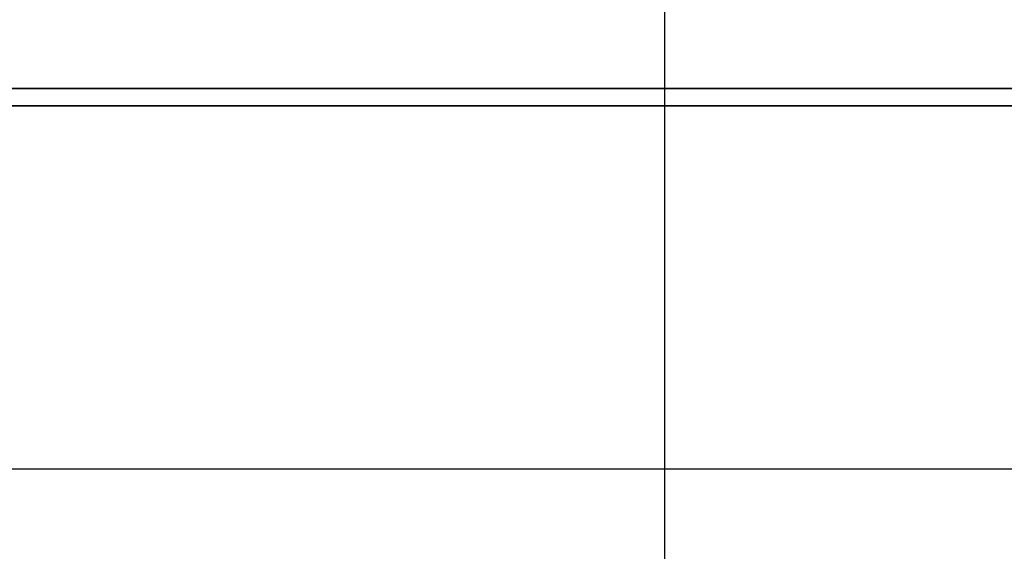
# Model space of a CAD drawing. Header units: millimetres. Extents: x 622 to 758, y 821 to 908.
# Tile 39 of 53: x 738.86 to 742.74, y 856.31 to 858.41. Entities that reach past the tile are written whole.
import ezdxf
from ezdxf.lldxf.tags import DXFTag

# ---------------------------------------------------------------- set-up
doc = ezdxf.new("R2010")
doc.units = ezdxf.units.MM
doc.header["$LTSCALE"] = 0.1
doc.layers.add('layer 1', color=7, linetype='CONTINUOUS')
tags = doc.linetypes.add('DASHED', pattern=[25.72, 12.86, -12.86]).pattern_tags.tags
tags[6:7] = [DXFTag(74, 4), DXFTag(75, 0), DXFTag(340, '0'), DXFTag(46, 0.0), DXFTag(50, 0.0), DXFTag(44, 0.0), DXFTag(45, 0.0)]
tags[4:5] = [DXFTag(74, 4), DXFTag(75, 0), DXFTag(340, '0'), DXFTag(46, 0.0), DXFTag(50, 0.0), DXFTag(44, 0.0), DXFTag(45, 0.0)]

msp = doc.modelspace()

# ---------------------------------------------------------------- linework, layer by layer
at = {"layer": 'layer 1', "linetype": 'DASHED'}
msp.add_line((741.4044, 843.6373), (741.4044, 869.6373), dxfattribs=at)
at = {"layer": 'layer 1'}
msp.add_line((701.5331, 856.6373), (753.3526, 856.6373), dxfattribs=at)
at = {"layer": 'layer 1', "color": 1, "lineweight": 35}
msp.add_open_spline([(744.7463, 858.3918), (744.7463, 858.3918), (744.7463, 858.156), (744.7463, 858.156), (744.7463, 858.156), (744.7463, 858.156), (744.7463, 858.1398), (744.7463, 858.1398), (744.7463, 858.1398), (744.7463, 858.1398), (744.7301, 858.1398), (744.7301, 858.1398), (744.7301, 858.1398), (744.7301, 858.1398), (730.9504, 858.1398), (730.9504, 858.1398), (730.9504, 858.1398), (730.9504, 858.1398), (730.9504, 858.0714), (730.9504, 858.0714), (730.9504, 858.0714), (730.9504, 858.0714), (745.3328, 858.0714), (745.3328, 858.0714), (745.3328, 858.0714), (745.3328, 858.0714), (744.7463, 858.3918), (744.7463, 858.3918)], degree=3, knots=[0, 0, 0, 0, 0.142857, 0.142857, 0.142857, 0.142857, 0.285714, 0.285714, 0.285714, 0.285714, 0.428571, 0.428571, 0.428571, 0.428571, 0.571429, 0.571429, 0.571429, 0.571429, 0.714286, 0.714286, 0.714286, 0.714286, 0.857143, 0.857143, 0.857143, 0.857143, 1, 1, 1, 1], dxfattribs=at)

doc.saveas('drawing.dxf')
